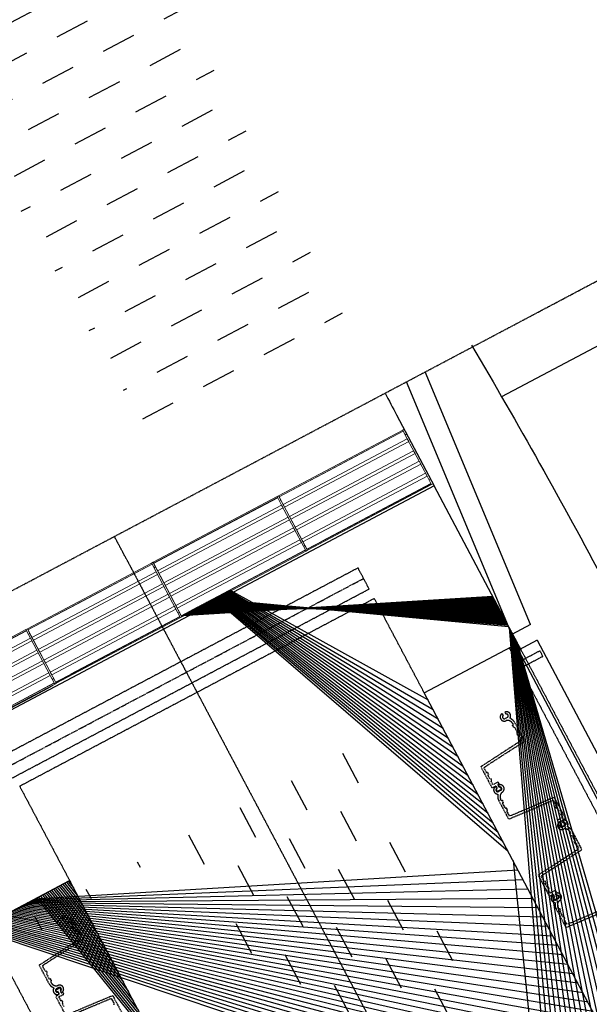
# Model space of a CAD drawing. Header units: millimetres. Extents: x 7530256134 to 7530295630, y 5726732434 to 5726764631.
# Tile 22 of 23: x 7530272466 to 7530275163, y 5726754362 to 5726759024. Entities that reach past the tile are written whole.
import ezdxf

# ---------------------------------------------------------------- set-up
doc = ezdxf.new("R2010")
doc.units = ezdxf.units.MM
for name, pattern in [('mp3', [6.25, 4.75, -1.5]), ('mp3a', [3.125, 2.25, -0.875]), ('mp7', [13.75, 9.75, -1.5, 1, -1.5]), ('mp7a', [6.875, 4.75, -0.875, 0.375, -0.875])]:
    doc.linetypes.add(name, pattern=pattern)
for name, color, linetype in [('0 wymiar', 32, 'Continuous'), ('1 cienka', 4, 'Continuous'), ('2 osie 02', 4, 'mp7'), ('2 osie 05', 4, 'mp7a'), ('3 przerywana 02', 6, 'mp3'), ('3 przerywana 05', 6, 'mp3a'), ('4 średnia', 3, 'Continuous'), ('9 kreskowanie', 8, 'Continuous')]:
    doc.layers.add(name, color=color, linetype=linetype)
doc.layers.add('1  cienka', color=4, linetype='Continuous', lineweight=18)

# ---------------------------------------------------------------- blocks, each defined once
blk = doc.blocks.new('A$C4C506A5B')
at = {"elevation": 3.192779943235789e-06}
for points in [[(-2702.148173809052, 1231.793607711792, -0.3347204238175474), (-2676.563722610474, 1251.910638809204), (-2671.344247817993, 1251.910638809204, -0.4138169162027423), (-2669.346956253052, 1249.910640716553), (-2669.346956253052, 1248.907934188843, 0.4142135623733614), (-2667.346956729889, 1246.907930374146), (-2659.346958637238, 1246.907932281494, 0.4142135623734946), (-2657.346957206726, 1248.907934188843), (-2657.346958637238, 1249.910642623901, -0.4138169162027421), (-2655.34966468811, 1251.910638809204), (-2629.34424829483, 1251.910640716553, -0.4138169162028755), (-2627.346952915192, 1249.910642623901), (-2627.346955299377, 1248.907934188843, 0.4142135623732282), (-2625.346956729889, 1246.907934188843), (-2617.346956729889, 1246.907934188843, 0.414213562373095), (-2615.346956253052, 1248.907930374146), (-2615.346954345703, 1249.910638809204, -0.4138169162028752), (-2613.349666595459, 1251.910640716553), (-2589.361739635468, 1251.910640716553, -0.3888990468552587), (-2585.376932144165, 1248.258979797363), (-2565.997411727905, 1026.569807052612, 0.3888990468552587), (-2562.012612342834, 1022.918151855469), (-2456.213506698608, 1022.918151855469, 0.4142135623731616), (-2452.213508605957, 1026.918153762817), (-2452.213509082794, 1033.918151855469), (-2452.213510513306, 1040.91814994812, -0.414213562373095), (-2450.213510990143, 1042.918151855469), (-2438.213510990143, 1042.918151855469, -0.414213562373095), (-2437.213508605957, 1041.918151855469), (-2437.213508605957, 1041.668153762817), (-2437.213508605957, 1039.19093132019, 0.2559241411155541), (-2436.290431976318, 1037.505632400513, 0.2922212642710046), (-2427.136585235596, 1037.505632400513, 0.2559241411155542), (-2426.21350812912, 1039.190927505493), (-2426.213506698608, 1057.645380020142, 0.2559241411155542), (-2427.136583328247, 1059.330680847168, 0.2922212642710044), (-2436.290431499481, 1059.330678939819, 0.2559241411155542), (-2437.213509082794, 1057.64538192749), (-2437.213508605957, 1055.168153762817), (-2437.213509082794, 1054.918153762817, -0.414213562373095), (-2438.213506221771, 1053.918155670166), (-2450.213510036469, 1053.918153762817, -0.4142135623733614), (-2452.213510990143, 1055.91814994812), (-2452.213509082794, 1059.418151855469, 0.4142135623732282), (-2454.213508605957, 1061.418151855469), (-2461.213508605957, 1061.41814994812, 0.414213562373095), (-2463.213510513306, 1059.41814994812), (-2463.213507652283, 1053.91814994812), (-2463.213506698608, 1035.91814994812, -0.414213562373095), (-2465.213506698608, 1033.918153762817), (-2481.958674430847, 1033.91814994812, -0.414213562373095), (-2483.958673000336, 1035.91814994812), (-2483.958675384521, 1036.918151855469, 0.414213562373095), (-2485.958673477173, 1038.91814994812), (-2493.95867395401, 1038.918151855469, 0.414213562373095), (-2495.958674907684, 1036.918151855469), (-2495.958673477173, 1035.918151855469, -0.414213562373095), (-2497.958675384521, 1033.918151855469), (-2512.959015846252, 1033.918151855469, -0.4142135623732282), (-2514.959013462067, 1035.918153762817), (-2514.959015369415, 1036.91814994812, 0.4142135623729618), (-2516.959013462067, 1038.918153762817), (-2524.959014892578, 1038.918151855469, 0.4142135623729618), (-2526.959015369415, 1036.91814994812), (-2526.959015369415, 1035.918151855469, -0.4142135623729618), (-2528.959013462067, 1033.91814994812), (-2551.932255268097, 1033.918153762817, -0.3888990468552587), (-2555.917057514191, 1037.569807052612), (-2575.297004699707, 1259.263833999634, 0.3888990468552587), (-2579.281806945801, 1262.915494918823), (-2676.841905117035, 1262.915494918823, 0.1739156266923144), (-2700.962778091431, 1253.546377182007, -0.4533960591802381), (-2705.433832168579, 1254.160387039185, 0.6585124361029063), (-2740.702732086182, 1247.857305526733, 0.4830774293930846), (-2737.781237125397, 1244.175487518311), (-2731.846507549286, 1244.175485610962, 0.338563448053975), (-2729.916318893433, 1245.651678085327, -0.8755639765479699), (-2713.213024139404, 1243.425487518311), (-2713.213022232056, 1231.425485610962, -0.8755639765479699), (-2729.916321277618, 1229.199298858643, 0.3385634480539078), (-2731.846505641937, 1230.675485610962), (-2737.781236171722, 1230.675485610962, 0.4830774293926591), (-2740.70273065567, 1226.993671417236, 0.8860302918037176), (-2702.214460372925, 1231.188692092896)], [(-2411.367708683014, 1054.654951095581, 0.8860302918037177), (-2449.855980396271, 1058.849973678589, 0.4830774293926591), (-2446.934484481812, 1055.168155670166), (-2440.999755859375, 1055.168153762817, 0.3385634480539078), (-2439.06956911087, 1056.644346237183, -0.8755639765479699), (-2422.366271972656, 1054.418153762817), (-2422.366271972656, 1042.418153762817, -0.8755639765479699), (-2439.069566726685, 1040.191961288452, 0.338563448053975), (-2440.999756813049, 1041.668157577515), (-2446.93448638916, 1041.668157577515, 0.4830774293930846), (-2449.855979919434, 1037.986333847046, 0.6585124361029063), (-2414.587083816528, 1031.683258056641, -0.4533960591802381), (-2410.11602640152, 1032.297264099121, 0.1739156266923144), (-2385.995155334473, 1022.928146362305), (-2288.435056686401, 1022.928144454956, 0.3888990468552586), (-2284.45025062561, 1026.579805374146), (-2265.070306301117, 1248.273832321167, -0.3888990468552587), (-2261.085505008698, 1251.925489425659), (-2238.112263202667, 1251.925489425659, -0.4142135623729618), (-2236.112262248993, 1249.925493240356), (-2236.11226272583, 1248.925489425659, 0.4142135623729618), (-2234.112260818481, 1246.925489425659), (-2226.112261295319, 1246.925491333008, 0.4142135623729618), (-2224.11226272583, 1248.925489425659), (-2224.112262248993, 1249.925493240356, -0.4142135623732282), (-2222.112262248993, 1251.925489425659), (-2207.111923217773, 1251.925491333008, -0.414213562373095), (-2205.111923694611, 1249.925489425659), (-2205.111923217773, 1248.925489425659, 0.414213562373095), (-2203.111923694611, 1246.925489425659), (-2195.111922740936, 1246.925489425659, 0.414213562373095), (-2193.111923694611, 1248.925491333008), (-2193.111924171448, 1249.925491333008, -0.414213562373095), (-2191.111923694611, 1251.925493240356), (-2174.366758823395, 1251.925491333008, -0.414213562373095), (-2172.366760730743, 1249.925489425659), (-2172.366758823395, 1231.925491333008), (-2172.366758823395, 1226.425489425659, 0.414213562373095), (-2170.366760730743, 1224.425493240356), (-2163.366758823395, 1224.425493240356, 0.4142135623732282), (-2161.366759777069, 1226.425489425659), (-2161.366760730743, 1229.925491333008, -0.4142135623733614), (-2159.366760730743, 1231.925491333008), (-2147.366760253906, 1231.925485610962, -0.414213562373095), (-2146.366760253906, 1230.925485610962), (-2146.366758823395, 1230.675487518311), (-2146.36675786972, 1228.198261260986, 0.2559241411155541), (-2145.443684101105, 1226.512962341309, 0.2922212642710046), (-2136.289837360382, 1226.512964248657, 0.2559241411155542), (-2135.36675786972, 1228.198261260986), (-2135.366761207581, 1246.652713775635, 0.2559241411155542), (-2136.289836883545, 1248.338010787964, 0.2922212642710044), (-2145.44367980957, 1248.338014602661, 0.2559241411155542), (-2146.366759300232, 1246.652713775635), (-2146.36675786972, 1244.175485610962), (-2146.366760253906, 1243.925489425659, -0.414213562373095), (-2147.366758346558, 1242.925489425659), (-2159.366758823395, 1242.925491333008, -0.414213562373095), (-2161.366760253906, 1244.925489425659), (-2161.366758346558, 1251.925491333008), (-2161.366758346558, 1258.925489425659, 0.4142135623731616), (-2165.366756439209, 1262.925489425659), (-2271.165858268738, 1262.925489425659, 0.3888990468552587), (-2275.150664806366, 1259.273832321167), (-2294.530185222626, 1037.584661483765, -0.3888990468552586), (-2298.514987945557, 1033.933004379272), (-2322.502914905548, 1033.933000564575, -0.4138169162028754), (-2324.500204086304, 1035.933002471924), (-2324.500204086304, 1036.935708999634, 0.414213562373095), (-2326.500205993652, 1038.935708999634), (-2334.50020647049, 1038.935708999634, 0.4142135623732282), (-2336.500203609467, 1036.935710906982), (-2336.50020647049, 1035.933002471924, -0.4138169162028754), (-2338.497497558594, 1033.933004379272), (-2364.502914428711, 1033.933004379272, -0.4138169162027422), (-2366.500205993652, 1035.933002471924), (-2366.500205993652, 1036.935708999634, 0.4142135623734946), (-2368.500205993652, 1038.935708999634), (-2376.500205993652, 1038.935708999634, 0.4142135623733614), (-2378.500205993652, 1036.935708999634), (-2378.500205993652, 1035.933002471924, -0.4138169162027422), (-2380.497498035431, 1033.933002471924), (-2385.716972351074, 1033.933004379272, -0.3347204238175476), (-2411.301421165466, 1054.050035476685)], [(-2121.301907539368, 1231.793607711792, -0.3347204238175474), (-2095.717456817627, 1251.910638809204), (-2090.497982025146, 1251.910638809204, -0.4138169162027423), (-2088.500692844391, 1249.910638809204), (-2088.500688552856, 1248.907932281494, 0.4142135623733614), (-2086.500688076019, 1246.907932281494), (-2078.500689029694, 1246.907934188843, 0.4142135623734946), (-2076.500690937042, 1248.907934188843), (-2076.500692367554, 1249.910640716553, -0.4138169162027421), (-2074.503403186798, 1251.910638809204), (-2048.497980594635, 1251.910640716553, -0.4138169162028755), (-2046.500692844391, 1249.910640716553), (-2046.500691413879, 1248.907934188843, 0.4142135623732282), (-2044.500690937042, 1246.907932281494), (-2036.500690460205, 1246.907934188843, 0.414213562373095), (-2034.500690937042, 1248.907934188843), (-2034.500692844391, 1249.910640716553, -0.4138169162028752), (-2032.503400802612, 1251.910636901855), (-2008.515473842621, 1251.910638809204, -0.3888990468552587), (-2004.53066778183, 1248.258981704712), (-1985.151147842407, 1026.569808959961, 0.3888990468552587), (-1981.166346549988, 1022.91814994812), (-1875.36724281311, 1022.918151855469, 0.4142135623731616), (-1871.367243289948, 1026.918151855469), (-1871.367244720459, 1033.918153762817), (-1871.367244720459, 1040.91814994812, -0.414213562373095), (-1869.367241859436, 1042.91814994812), (-1857.367244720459, 1042.91814994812, -0.414213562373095), (-1856.367245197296, 1041.918151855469), (-1856.367244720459, 1041.668157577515), (-1856.367244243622, 1039.190927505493, 0.2559241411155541), (-1855.444168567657, 1037.505630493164, 0.2922212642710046), (-1846.290321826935, 1037.505628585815, 0.2559241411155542), (-1845.367244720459, 1039.190929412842), (-1845.367243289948, 1057.645383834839, 0.2559241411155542), (-1846.290323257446, 1059.330678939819, 0.2922212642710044), (-1855.444167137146, 1059.330680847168, 0.2559241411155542), (-1856.367243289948, 1057.645380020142), (-1856.367245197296, 1055.168153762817), (-1856.36724281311, 1054.918153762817, -0.414213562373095), (-1857.36724281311, 1053.918157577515), (-1869.367245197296, 1053.918151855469, -0.4142135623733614), (-1871.367244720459, 1055.918153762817), (-1871.367244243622, 1059.41814994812, 0.4142135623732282), (-1873.367244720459, 1061.41814994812), (-1880.367244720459, 1061.41814994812, 0.414213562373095), (-1882.367244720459, 1059.41814994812), (-1882.367245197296, 1053.91814994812), (-1882.367245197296, 1035.918153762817, -0.414213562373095), (-1884.367245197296, 1033.91814994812), (-1901.112409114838, 1033.91814994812, -0.414213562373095), (-1903.112409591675, 1035.918153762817), (-1903.112409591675, 1036.91814994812, 0.414213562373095), (-1905.112410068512, 1038.918153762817), (-1913.112408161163, 1038.91814994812, 0.414213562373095), (-1915.112410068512, 1036.91814994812), (-1915.112411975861, 1035.918151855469, -0.414213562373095), (-1917.112409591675, 1033.91814994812), (-1932.112748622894, 1033.91814994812, -0.4142135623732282), (-1934.112749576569, 1035.918151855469), (-1934.11275100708, 1036.918151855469, 0.4142135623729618), (-1936.112745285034, 1038.918153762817), (-1944.112749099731, 1038.918151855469, 0.4142135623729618), (-1946.112749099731, 1036.91814994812), (-1946.11275100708, 1035.918151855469, -0.4142135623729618), (-1948.112749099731, 1033.918153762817), (-1971.085988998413, 1033.91814994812, -0.3888990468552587), (-1975.070791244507, 1037.569807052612), (-1994.45073890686, 1259.263833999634, 0.3888990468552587), (-1998.435543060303, 1262.915494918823), (-2095.995641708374, 1262.915494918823, 0.1739156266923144), (-2120.116513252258, 1253.546377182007, -0.4533960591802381), (-2124.587568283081, 1254.160383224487, 0.6585124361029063), (-2159.856466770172, 1247.857309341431, 0.4830774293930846), (-2156.934972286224, 1244.175489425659), (-2151.000242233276, 1244.175489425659, 0.338563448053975), (-2149.070055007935, 1245.651679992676, -0.8755639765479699), (-2132.366760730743, 1243.425487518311), (-2132.36675786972, 1231.425485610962, -0.8755639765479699), (-2149.070055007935, 1229.199296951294, 0.3385634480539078), (-2151.000242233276, 1230.675485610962), (-2156.934972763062, 1230.675489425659, 0.4830774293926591), (-2159.856466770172, 1226.993669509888, 0.8860302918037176), (-2121.368196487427, 1231.188692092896)]]:
    blk.add_lwpolyline(points, format="xyb", close=True, dxfattribs=at)
blk.add_lwpolyline([(-1694.69274187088, 1259.273834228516), (-1714.07226228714, 1037.584663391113, -0.3888990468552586), (-1718.057064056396, 1033.933000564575), (-1742.044991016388, 1033.933004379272, -0.4138169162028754), (-1744.042283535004, 1035.933002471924), (-1744.042280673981, 1036.935712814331, 0.414213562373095), (-1746.042282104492, 1038.935710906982), (-1754.042282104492, 1038.935708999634, 0.4142135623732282), (-1756.042280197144, 1036.935708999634), (-1756.042283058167, 1035.933000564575, -0.4138169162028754), (-1758.039571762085, 1033.933004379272), (-1784.044989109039, 1033.933004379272, -0.4138169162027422), (-1786.042282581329, 1035.933000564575), (-1786.042280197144, 1036.935707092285, 0.4142135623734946), (-1788.042282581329, 1038.935708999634), (-1796.042280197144, 1038.935708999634, 0.4142135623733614), (-1798.042282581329, 1036.935708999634), (-1798.042280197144, 1035.933004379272, -0.4138169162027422), (-1800.039572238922, 1033.933004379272), (-1805.259047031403, 1033.933004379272, -0.3347204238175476), (-1830.84349822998, 1054.050033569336), (-1830.909784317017, 1054.654947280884, 0.8860302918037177), (-1869.398054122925, 1058.84997177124, 0.4830774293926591), (-1866.4765625, 1055.168153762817), (-1860.541832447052, 1055.168155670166, 0.3385634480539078), (-1858.611645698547, 1056.644342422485, -0.8755639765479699), (-1841.908348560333, 1054.418157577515), (-1841.908347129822, 1042.418155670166, -0.8755639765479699), (-1858.611647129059, 1040.191963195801, 0.338563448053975), (-1860.541832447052, 1041.668153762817), (-1866.476561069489, 1041.668157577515, 0.4830774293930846), (-1869.398056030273, 1037.986335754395, 0.6585124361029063), (-1834.129161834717, 1031.683258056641, -0.4533960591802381), (-1829.658103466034, 1032.297262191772, 0.1739156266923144), (-1805.537231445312, 1022.928146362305), (-1707.97713470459, 1022.928146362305, 0.3888990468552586), (-1703.992328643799, 1026.579807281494), (-1684.612379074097, 1248.273834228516, -0.3888990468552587)], format="xyb", dxfattribs=at)
blk.add_lwpolyline([(-2587.315557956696, -1232.722742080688, -0.8860302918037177), (-2548.827289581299, -1228.527719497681, -0.4830774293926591), (-2551.748781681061, -1232.209539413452), (-2557.683512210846, -1232.209539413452, -0.3385634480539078), (-2559.613700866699, -1230.733348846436, 0.8755639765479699), (-2576.316995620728, -1232.959537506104), (-2576.316993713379, -1244.959539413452, 0.8755639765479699), (-2559.613698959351, -1247.18572807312, -0.338563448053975), (-2557.683511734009, -1245.709539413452), (-2551.748781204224, -1245.709539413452, -0.4830774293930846), (-2548.827288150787, -1249.391355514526, -0.6585124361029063), (-2584.096186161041, -1255.694437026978, 0.4533960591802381), (-2588.56724357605, -1255.080430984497, -0.1739156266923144), (-2612.688112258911, -1264.449544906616), (-2710.248211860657, -1264.449544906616, -0.3888990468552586), (-2714.233016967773, -1260.797887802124), (-2733.612958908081, -1039.103860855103, 0.3888990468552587), (-2737.597764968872, -1035.45220375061), (-2760.571006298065, -1035.452201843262, 0.4142135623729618), (-2762.571006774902, -1037.452201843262), (-2762.571005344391, -1038.452201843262, -0.4142135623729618), (-2764.571005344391, -1040.452199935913), (-2772.571006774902, -1040.45220375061, -0.4142135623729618), (-2774.57100725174, -1038.45220375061), (-2774.57100725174, -1037.452199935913, 0.4142135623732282), (-2776.571004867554, -1035.45220375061), (-2791.57134437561, -1035.45220375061, 0.414213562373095), (-2793.571346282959, -1037.45220375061), (-2793.57134437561, -1038.45220375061, -0.414213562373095), (-2795.571346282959, -1040.45220375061), (-2803.57134437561, -1040.45220375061, -0.414213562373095), (-2805.571344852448, -1038.45220375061), (-2805.57134437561, -1037.45220375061, 0.414213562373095), (-2807.571344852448, -1035.45220375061), (-2824.3165102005, -1035.45220375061, 0.414213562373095), (-2826.316508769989, -1037.45220375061), (-2826.316507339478, -1055.45220375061), (-2826.316509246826, -1060.95220375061, -0.414213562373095), (-2828.316507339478, -1062.95220375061), (-2835.316507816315, -1062.952201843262, -0.4142135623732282), (-2837.31650686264, -1060.952201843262), (-2837.316509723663, -1057.45220375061, 0.4142135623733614), (-2839.316507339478, -1055.45220375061), (-2851.316510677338, -1055.452207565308, 0.414213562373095), (-2852.316508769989, -1056.452207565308), (-2852.316507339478, -1056.70220375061), (-2852.316512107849, -1059.179430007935, -0.2559241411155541), (-2853.239588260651, -1060.864730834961, -0.2922212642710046), (-2862.393432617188, -1060.864730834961, -0.2559241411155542), (-2863.316507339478, -1059.179430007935), (-2863.316509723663, -1040.724981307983, -0.2559241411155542), (-2862.393430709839, -1039.039678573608, -0.2922212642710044), (-2853.239584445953, -1039.039678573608, -0.2559241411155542), (-2852.316508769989, -1040.724979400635), (-2852.316507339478, -1043.20220375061), (-2852.316509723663, -1043.452199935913, 0.414213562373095), (-2851.316509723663, -1044.452201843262), (-2839.316508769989, -1044.45220375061, 0.414213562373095), (-2837.316509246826, -1042.45220375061), (-2837.316507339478, -1035.45220375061), (-2837.316507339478, -1028.45220375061, -0.4142135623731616), (-2833.316508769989, -1024.45220375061), (-2727.517408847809, -1024.45220375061, -0.3888990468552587), (-2723.532603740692, -1028.103860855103), (-2704.153086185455, -1249.793031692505, 0.3888990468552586), (-2700.168277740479, -1253.444688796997), (-2676.180355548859, -1253.444686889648, 0.4138169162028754), (-2674.183063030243, -1251.444692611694), (-2674.183062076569, -1250.441984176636, -0.414213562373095), (-2672.183063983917, -1248.441984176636), (-2664.18306350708, -1248.441984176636, -0.4142135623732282), (-2662.18306350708, -1250.441984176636), (-2662.183064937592, -1251.444688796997, 0.4138169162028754), (-2660.185771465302, -1253.444688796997), (-2634.180355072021, -1253.444690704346, 0.4138169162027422), (-2632.183062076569, -1251.444692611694), (-2632.183062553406, -1250.441984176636, -0.4142135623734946), (-2630.183063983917, -1248.441984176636), (-2622.183062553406, -1248.441984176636, -0.4142135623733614), (-2620.183064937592, -1250.441984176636), (-2620.183061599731, -1251.444692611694, 0.4138169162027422), (-2618.185771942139, -1253.444688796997), (-2612.966297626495, -1253.444688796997, 0.3347204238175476), (-2587.381847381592, -1233.327657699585)], format="xyb", close=True)
for points in [[(-2382.649339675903, -1040.469804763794, -0.414213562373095), (-2384.649340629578, -1038.469804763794), (-2384.649342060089, -1037.467096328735, 0.4138169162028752), (-2386.646628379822, -1035.467100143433), (-2410.634554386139, -1035.467098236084, 0.3888990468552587), (-2414.619359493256, -1039.118757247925), (-2433.998882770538, -1260.807926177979, -0.3888990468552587)], [(-2437.983684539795, -1264.459585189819), (-2543.782787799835, -1264.459585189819, -0.4142135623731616), (-2547.782786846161, -1260.459585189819), (-2547.782786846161, -1253.459587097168), (-2547.782787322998, -1246.459585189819, 0.414213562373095), (-2549.782785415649, -1244.459587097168), (-2561.782787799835, -1244.459585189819, 0.414213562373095), (-2562.782787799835, -1245.459585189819), (-2562.782785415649, -1245.709585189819), (-2562.782786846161, -1248.186807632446, -0.2559241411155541), (-2563.705863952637, -1249.872108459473, -0.2922212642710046), (-2572.859708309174, -1249.872108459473, -0.2559241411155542), (-2573.782785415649, -1248.186811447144), (-2573.782787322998, -1229.732357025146, -0.2559241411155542), (-2572.859708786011, -1228.047060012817, -0.2922212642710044), (-2563.705864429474, -1228.04705619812, -0.2559241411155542), (-2562.782785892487, -1229.732357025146), (-2562.782787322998, -1232.209585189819), (-2562.782787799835, -1232.459579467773, 0.414213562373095), (-2561.782785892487, -1233.459577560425), (-2549.782787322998, -1233.459585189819, 0.4142135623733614), (-2547.782787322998, -1231.459587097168), (-2547.782786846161, -1227.959585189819, -0.4142135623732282), (-2545.782787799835, -1225.959585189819), (-2538.782787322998, -1225.959585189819, -0.414213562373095), (-2536.782785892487, -1227.959587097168), (-2536.782785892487, -1233.459589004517), (-2536.782787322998, -1251.459585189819, 0.414213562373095), (-2534.782787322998, -1253.459585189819), (-2518.037620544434, -1253.459585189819, 0.414213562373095), (-2516.037621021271, -1251.459589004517), (-2516.037620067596, -1250.459585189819, -0.414213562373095), (-2514.037621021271, -1248.459587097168), (-2506.037621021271, -1248.459585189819, -0.414213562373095), (-2504.037620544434, -1250.459585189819), (-2504.037621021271, -1251.459585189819, 0.414213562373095), (-2502.037620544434, -1253.459589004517), (-2487.037282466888, -1253.459585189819, 0.4142135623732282)], [(-2444.079239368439, -1249.807926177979), (-2424.69929265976, -1028.113901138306, -0.3888990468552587), (-2420.714489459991, -1024.462242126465), (-2323.154387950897, -1024.462242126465, -0.1739156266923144)]]:
    blk.add_lwpolyline(points, format="xyb")
blk = doc.blocks.new('02. Zarys przyczółka (widok z góry)')
at = {"layer": '3 przerywana 05'}
for p, q in [((-3000.000006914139, 1449.994995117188), (299.9999964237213, 1449.994993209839)), ((-3000.000008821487, 1405.003318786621), (-900.0000092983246, 1405.003318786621)), ((-3000.000005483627, -1405.013332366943), (-900.000004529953, -1405.013330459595))]:
    blk.add_line(p, q, dxfattribs=at)
at = {"layer": '4 średnia'}
for p, q in [((-3000.00000500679, 949.9949951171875), (-3000.000006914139, 1449.994995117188)), ((-450.0000050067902, 949.9949913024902), (-3000.00000500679, 949.9949951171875)), ((-3000.000005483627, -1450.005001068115), (-3000.00000500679, -950.0050010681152)), ((-3000.00000500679, -950.0050010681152), (-450.000004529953, -950.0050029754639))]:
    blk.add_line(p, q, dxfattribs=at)
blk = doc.blocks.new('odw_lin_gora')
for p, q in [((-4.547473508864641e-13, 140.9999999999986), (-4.547473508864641e-13, 145.9999999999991)), ((-4.547473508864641e-13, 145.9999999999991), (664.9999999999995, 145.9999999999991)), ((-4.547473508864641e-13, 140.9999999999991), (664.9999999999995, 140.9999999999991)), ((-4.547473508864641e-13, 139.9999999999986), (89.49999999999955, 139.9999999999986)), ((79.99999999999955, 139.9999999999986), (665, 139.9999999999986)), ((664.9999999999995, 145.9999999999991), (672.9999999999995, 145.9999999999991)), ((664.9999999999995, 145.9999999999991), (664.9999999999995, 140.9999999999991)), ((665, 139.9999999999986), (665, 100.0000000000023)), ((672.9999999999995, -146.0000000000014), (672.9999999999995, 145.9999999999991)), ((4.547473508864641e-13, 99.98610037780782), (-4.547473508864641e-13, -99.98610037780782)), ((664.9999999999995, 120.9999999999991), (672.9999999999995, 120.9999999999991)), ((664.9999999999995, 100.0000000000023), (664.9999999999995, -100.0000000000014)), ((-4.547473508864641e-13, -140.0000000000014), (0, -99.9861003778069)), ((665, -100.0000000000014), (665, -140.0000000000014)), ((664.9999999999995, -121.0000000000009), (672.9999999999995, -121.0000000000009)), ((264.9999999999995, -140.0000000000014), (-4.547473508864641e-13, -140.0000000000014)), ((-4.547473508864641e-13, -146.0000000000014), (-4.547473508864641e-13, -141.0000000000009)), ((-4.547473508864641e-13, -141.0000000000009), (664.9999999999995, -141.0000000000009)), ((-4.547473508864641e-13, -146.0000000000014), (664.9999999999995, -146.0000000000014)), ((665, -140.0000000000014), (264.9999999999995, -140.0000000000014)), ((664.9999999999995, -146.0000000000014), (664.9999999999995, -141.0000000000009)), ((664.9999999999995, -146.0000000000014), (672.9999999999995, -146.0000000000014))]:
    blk.add_line(p, q)
for points in [[(5.114797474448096e-13, 99.98610037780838), (-4.547473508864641e-13, 139.9999999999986)], [(0, -99.9861003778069), (5.114797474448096e-13, 99.98610037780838)], [(664.9999999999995, 100.0000000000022), (664.9999999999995, -100.0000000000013)]]:
    blk.add_lwpolyline(points)
at = {"lineweight": 5}
for points in [[(5.115907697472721e-13, 100.0138996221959), (664.9999999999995, 100.0138996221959), (664.9999999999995, 85.43100373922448), (5.115907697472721e-13, 85.43100373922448)], [(5.115907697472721e-13, 99.98610037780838), (664.9999999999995, 99.98610037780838), (664.9999999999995, 85.40320449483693), (5.115907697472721e-13, 85.40320449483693)], [(5.115907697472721e-13, 35.78115949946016), (664.9999999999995, 35.78115949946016), (664.9999999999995, 21.1982636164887), (5.115907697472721e-13, 21.1982636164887)], [(5.115907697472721e-13, -35.78115949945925), (664.9999999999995, -35.78115949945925), (664.9999999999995, -21.19826361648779), (5.115907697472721e-13, -21.19826361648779)], [(5.115907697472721e-13, -100.013899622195), (664.9999999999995, -100.013899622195), (664.9999999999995, -85.43100373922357), (5.115907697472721e-13, -85.43100373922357)]]:
    blk.add_lwpolyline(points, close=True, dxfattribs=at)
blk = doc.blocks.new('sytuacja_k1')
at = {"layer": '9 kreskowanie'}
h = blk.add_hatch(dxfattribs=at)
h.set_pattern_fill('AR-B816', color=256, scale=0.7999999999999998, angle=37.27151979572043)
h.set_pattern_definition([(359.9999999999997, (-3165615.102022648, 14130.32990966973), (3.410605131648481e-13, 162.5599999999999), []), (90, (-3165615.102022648, 14130.32990966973), (-162.5599999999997, 162.5600000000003), [162.5599999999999, -162.5599999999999])])
edge = h.paths.add_edge_path()
edge.add_line((-5450.30745267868, 949.9954637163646), (-8000.307453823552, 949.9954681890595))
edge.add_line((-8000.30745267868, 949.9954713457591), (-8000.307454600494, 1450.000472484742))
edge.add_line((-8000.307455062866, 1450.000472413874), (-8257.239155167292, 1450.00047212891))
edge.add_arc((-8257.239161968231, 20000.0011285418), 18550.00065720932, 268.2914885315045, 270.0000000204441, ccw=False)
edge.add_line((-8810.302451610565, 1458.247022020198), (-8810.30245114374, 1450.00047819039))
edge.add_line((-8810.302449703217, 1450.00047813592), (-8854.302450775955, 1450.000477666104))
edge.add_line((-8854.302451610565, 1450.000472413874), (-8854.302451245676, 1442.000474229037))
edge.add_line((-8854.30245256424, 1442.000480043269), (-8854.302452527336, 777.0004794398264))
edge.add_line((-8854.302451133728, 777.0004800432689), (-8854.30243363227, 777.0004804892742))
edge.add_line((-8854.302434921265, 777.0004800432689), (-8854.302434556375, 769.0004818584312))
edge.add_line((-8854.302433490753, 769.0004800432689), (-8860.302433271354, 369.0004798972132))
edge.add_line((-8860.302433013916, 369.0004800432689), (-8860.302434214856, 104.0004778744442))
edge.add_line((-8860.302433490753, 104.0004800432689), (-8854.302414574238, 104.0004809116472))
edge.add_line((-8854.302414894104, 104.0004800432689), (-8854.302413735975, 96.00047928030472))
edge.add_line((-8854.30241394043, 96.00048004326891), (-8854.302414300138, -568.9995192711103))
edge.add_line((-8854.302414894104, -568.9995199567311), (-8854.302394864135, -568.9995208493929))
edge.add_line((-8854.302394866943, -568.9995199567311), (-8854.302394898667, -576.9995168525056))
edge.add_line((-8854.302394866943, -576.9995180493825), (-8854.30239483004, -1241.999518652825))
edge.add_line((-8854.302394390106, -1241.999518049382), (-8854.302377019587, -1249.999518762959))
edge.add_line((-8854.302377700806, -1249.999519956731), (-8854.302377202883, -1441.688247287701))
edge.add_arc((-8257.238767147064, 20000.00289474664), 21450.00242184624, 268.4049585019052, 270.0000000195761)
edge.add_line((-8257.23875951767, -1449.999529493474), (-8000.307453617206, -1449.999529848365))
edge.add_line((-8000.307453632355, -1449.999527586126), (-8000.307454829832, -950.0045245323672))
edge.add_line((-8000.307456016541, -950.0045267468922), (-5450.307455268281, -950.0045299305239))
edge.add_line((-5450.307453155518, -950.0045286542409), (-5450.307452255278, 949.9954665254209))
h = blk.add_hatch(dxfattribs=at)
h.set_pattern_fill('HONEY', color=256, scale=49.99999999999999, angle=62.10204981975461)
h.set_pattern_definition([(359.9999999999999, (-41302.67732954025, -56335.07946838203), (238.1250000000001, 137.4815322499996), [158.7499999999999, -317.4999999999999]), (119.9999999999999, (-41302.67732954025, -56335.07946838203), (-238.1249994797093, 137.4815331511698), [158.7499999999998, -317.4999999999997]), (59.99999999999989, (-41302.67732954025, -56335.07946838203), (5.202907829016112e-07, 274.9630654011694), [-317.4999999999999, 158.7499999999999])])
edge = h.paths.add_edge_path()
edge.add_spline(control_points=[(-7337.533481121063, -4068.466641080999), (-7302.270805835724, -4068.46663917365), (-7267.008103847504, -4067.042263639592), (-7172.935086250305, -4059.43463577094), (-7114.208472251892, -4050.697508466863), (-6997.468049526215, -4025.301827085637), (-6939.453925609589, -4008.642689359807), (-6824.615957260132, -3967.478926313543), (-6767.792219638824, -3942.973679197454), (-6655.843273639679, -3886.25592483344), (-6600.718490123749, -3854.042980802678), (-6492.697973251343, -3782.126991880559), (-6439.802799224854, -3742.423775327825), (-6336.778788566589, -3655.832651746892), (-6286.650495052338, -3608.944809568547), (-6189.687242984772, -3508.379532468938), (-6142.852731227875, -3454.702314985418), (-6052.978671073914, -3341.038607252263), (-6009.939458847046, -3281.052406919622), (-5928.120506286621, -3155.32840026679), (-5889.341004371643, -3089.590910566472), (-5816.460331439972, -2952.989969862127), (-5782.359326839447, -2882.126839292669), (-5719.202882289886, -2735.958580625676), (-5690.147558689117, -2660.653759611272), (-5637.393943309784, -2506.334841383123), (-5613.695731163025, -2427.32104743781), (-5571.909143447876, -2266.356449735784), (-5553.820825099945, -2184.405941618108), (-5523.446156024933, -2018.370781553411), (-5511.159840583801, -1934.286417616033), (-5492.51924943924, -1764.808283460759), (-5486.16499376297, -1679.414799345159), (-5480.934844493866, -1545.913376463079), (-5479.996331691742, -1497.967564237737), (-5479.996331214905, -1450.021746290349)], knot_values=[0, 0, 0, 0, 0.05816790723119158, 0.05816790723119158, 0.1553863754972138, 0.1553863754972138, 0.252604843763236, 0.252604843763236, 0.3498233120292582, 0.3498233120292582, 0.4470417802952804, 0.4470417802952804, 0.5442602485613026, 0.5442602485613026, 0.6414787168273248, 0.6414787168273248, 0.738697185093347, 0.738697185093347, 0.8359156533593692, 0.8359156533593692, 0.9331341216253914, 0.9331341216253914, 1.030352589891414, 1.030352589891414, 1.127571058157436, 1.127571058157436, 1.224789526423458, 1.224789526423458, 1.32200799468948, 1.32200799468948, 1.419226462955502, 1.419226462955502, 1.516444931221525, 1.516444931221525, 1.570796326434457, 1.570796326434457, 1.570796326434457, 1.570796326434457], weights=[1, 1, 1, 1, 1, 1, 1, 1, 1, 1, 1, 1, 1, 1, 1, 1, 1, 1, 1, 1, 1, 1, 1, 1, 1, 1, 1, 1, 1, 1, 1, 1, 1, 1, 1, 1], degree=3, periodic=0)
edge.add_line((-5479.996331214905, -1450.021744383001), (-6837.552381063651, -1450.004482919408))
edge.add_arc((-7337.552380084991, -1450.02141059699), 499.9999993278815, 270.02960751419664, 360.0019398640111, ccw=False)
edge.add_line((-7337.294006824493, -1950.021343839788), (-8000.000069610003, -1950.0213195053))
edge.add_line((-8000.000069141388, -1950.021319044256), (-8000.000068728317, -4131.514904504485))
edge.add_spline(control_points=[(-8000.000068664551, -4131.514904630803), (-7779.177871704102, -4110.498816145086), (-7558.355676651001, -4089.482729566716), (-7337.533481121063, -4068.466641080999)], knot_values=[1.570796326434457, 1.570796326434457, 1.570796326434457, 1.570796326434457, 2.481367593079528, 2.481367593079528, 2.481367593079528, 2.481367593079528], weights=[1, 1, 1, 1], degree=3, periodic=0)
at = {"layer": '1 cienka'}
for p, q in [((-8050.616373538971, 1545.756471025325, -1.3065676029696e-06), (-9341.43243932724, 1664.992354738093)), ((-8050.61637544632, 1445.756478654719, -1.30656760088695e-06), (-9341.432437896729, 1564.992360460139)), ((-8050.616374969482, 1545.756469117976), (-8050.61637544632, 1445.756478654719)), ((-7970.609906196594, 1538.366072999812), (-7970.609905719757, 1438.366074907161))]:
    blk.add_line(p, q, dxfattribs=at)
at = {"layer": '1 cienka', "elevation": -1.387550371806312e-06}
blk.add_lwpolyline([(-7970.60990524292, 1538.366074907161), (7940.000011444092, 1538.366072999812), (7940.000010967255, 1438.366072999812), (-7970.609903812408, 1438.366078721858)], dxfattribs=at)
at = {"layer": '2 osie 02', "ltscale": 0.2}
blk.add_lwpolyline([(-9341.43243932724, -0.2252146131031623, -0.0009693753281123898), (-9225.107471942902, 0.0003408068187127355), (8846.083489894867, -0.000328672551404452, -0.018590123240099), (11074.58685159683, -82.88408721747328)], format="xyb", dxfattribs=at)
at = {"layer": '2 osie 05'}
blk.add_line((-8613.565674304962, -3211.787180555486, -1.388273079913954e-06), (-8613.565675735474, 949.55409179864, -1.387557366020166e-06), dxfattribs=at)
at = {"layer": '3 przerywana 02'}
blk.add_line((-9341.432438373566, -7860.119417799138), (-9341.432439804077, 5229.769568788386), dxfattribs=at)
at = {"layer": '3 przerywana 05'}
blk.add_lwpolyline([(-7920.609902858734, 1526.731675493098), (-7890.00001001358, 1526.731673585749), (-7890.00001001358, 1421.636531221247), (-7920.609900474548, 1421.636529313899)], close=True, dxfattribs=at)
for points, elevation in [([(-8557.065675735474, -3211.795548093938), (-8557.065677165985, 949.5540898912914), (-8670.065675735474, 949.5540898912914), (-8670.065673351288, -3211.804869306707)], -1.387559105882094e-06), ([(-7991.432440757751, 949.9952348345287), (-8505.898276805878, 949.9952348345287), (-8505.898268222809, -950.0047651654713), (-7991.432441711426, -950.0047632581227)], -1.387549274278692e-06)]:
    blk.add_lwpolyline(points, dxfattribs=dict(at, elevation=elevation))
at = {"layer": '4 średnia', "ltscale": 0.2}
for points in [[(-9350.30745267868, 1918.613261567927, -0.01026090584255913), (-8060.000072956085, 1949.995503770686)], [(-9341.432438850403, 1449.78509079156, -0.0009246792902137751), (-9225.10782289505, 1450.000247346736), (-8841.4324426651, 1450.000232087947)]]:
    blk.add_lwpolyline(points, format="xyb", dxfattribs=at)
at = {"layer": '4 średnia', "linetype": 'Continuous', "ltscale": 0.05, "elevation": -1.290097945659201e-10}
blk.add_lwpolyline([(-7961.734892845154, 1450.000235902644), (-8844.997512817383, 1450.000233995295), (-8844.997511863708, -1449.999767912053), (-7961.734892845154, -1449.999764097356)], dxfattribs=at)
at = {"layer": '9 kreskowanie'}
blk.add_line((-9068.625404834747, 4231.436519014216), (-9068.625405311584, 1929.666962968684), dxfattribs=at)
at = {"layer": '1  cienka', "xscale": -1, "rotation": 269.9999999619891}
for p in [(-9001.69526720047, 777.0002359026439), (-9001.695285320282, 104.0002378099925), (-9001.695304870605, -568.9997640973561), (-9001.695324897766, -1241.999762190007)]:
    blk.add_blockref('odw_lin_gora', p, dxfattribs=at)
at = {"layer": '1 cienka'}
blk.add_blockref('02. Zarys przyczółka (widok z góry)', (-5000.307447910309, 0.000476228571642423), dxfattribs=at)
at = {"layer": '3 przerywana 02'}
blk.add_blockref('A$C4C506A5B', (-5000.307445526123, 0.000476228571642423), dxfattribs=at)

msp = doc.modelspace()

# ---------------------------------------------------------------- block references
at = {"layer": '0 wymiar', "rotation": 297.8979501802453}
msp.add_blockref('sytuacja_k1', (7530277285.15332, 5726748321.70091), dxfattribs=at)

doc.saveas('drawing.dxf')
